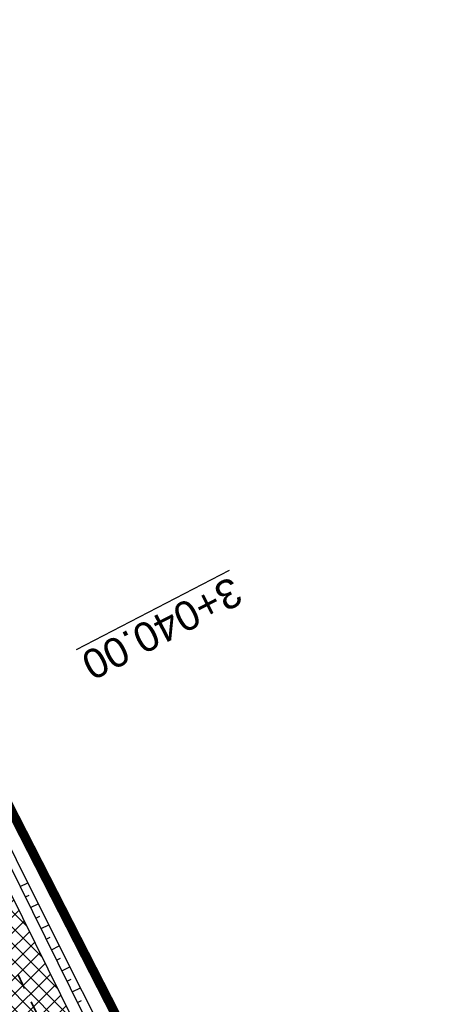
# Model space of a CAD drawing. Header units: metres. Extents: x 7529682 to 7533711, y 5721195 to 5727842.
# Tile 37 of 232: x 7531138 to 7531156, y 5725103 to 5725145. Entities that reach past the tile are written whole.
import ezdxf

# ---------------------------------------------------------------- set-up
doc = ezdxf.new("R2010")
doc.units = ezdxf.units.M
doc.linetypes.add('817-dzialki-09-05-04$0$HIDDEN', pattern=[0.375, 0.25, -0.125])
doc.linetypes.add('CENTER2', pattern=[28.575000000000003, 19.05, -3.175, 3.175, -3.175])
for name, color, linetype in [('C-DROGI-SYTUACJA', 7, 'Continuous'), ('D-pobocza', 60, 'Continuous'), ('D-skarpa', 2, 'Continuous'), ('D-skarpa-kreskowanie', 2, 'Continuous')]:
    doc.layers.add(name, color=color, linetype=linetype)
for name, color, linetype, lineweight, true_color in [('D-hatch-ciag-pieszo-rowerowy', 7, 'Continuous', 13, 0xff9f80), ('D-LR-etap-III', 7, '817-dzialki-09-05-04$0$HIDDEN', 50, 0x00008f), ('D-przekroje-pop', 7, 'Continuous', 50, 0x000099)]:
    doc.layers.add(name, color=color, linetype=linetype, lineweight=lineweight, true_color=true_color)
doc.layers.add('D-obrzeża', color=2, linetype='Continuous', lineweight=30)
doc.styles.get("Standard").update_dxf_attribs({"font": 'arial.ttf'})

msp = doc.modelspace()

# ---------------------------------------------------------------- hatches: boundary and pattern name
at = {"layer": 'D-hatch-ciag-pieszo-rowerowy'}
h = msp.add_hatch(dxfattribs=at)
h.set_pattern_fill('ANSI37', color=256, scale=0.15, style=0)
h.set_pattern_definition([(45, (0, 0), (-0.3367596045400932, 0.3367596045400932), []), (135, (0, 0), (-0.3367596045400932, -0.3367596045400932), [])])
h.paths.add_polyline_path([(7531118.164896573, 5725142.89718586), (7531117.076540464, 5725142.281955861), (7531130.341235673, 5725117.669805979, -0.009011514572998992), (7531135.298873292, 5725108.060358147), (7531145.035806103, 5725088.322043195, 0.07528570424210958), (7531150.171491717, 5725080.951451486), (7531151.456638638, 5725079.596189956), (7531152.271576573, 5725080.553420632), (7531151.216595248, 5725081.665959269, -0.07525174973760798), (7531146.082702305, 5725089.032917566), (7531136.397298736, 5725108.66009308, 0.008978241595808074), (7531131.457307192, 5725118.233727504)])
h.paths.add_polyline_path([(7531119.253251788, 5725143.512415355), (7531118.164896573, 5725142.89718586), (7531131.457307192, 5725118.233727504, -0.008978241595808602), (7531136.397298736, 5725108.66009308), (7531146.082702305, 5725089.032917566, 0.07525174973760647), (7531151.216595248, 5725081.665959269), (7531152.271576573, 5725080.553420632), (7531153.086514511, 5725081.510651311), (7531152.261569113, 5725082.380603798, -0.0752173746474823), (7531147.129491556, 5725089.743883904), (7531137.494820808, 5725109.261525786, 0.008944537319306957), (7531132.572709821, 5725118.798885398)])

# ---------------------------------------------------------------- linework, layer by layer
at = {"layer": 'C-DROGI-SYTUACJA', "color": 10, "linetype": 'CENTER2', "lineweight": 35, "ltscale": 0.2}
msp.add_lwpolyline([(7531035.213067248, 5725301.103738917), (7531059.943841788, 5725254.222853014, -0.00440054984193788), (7531062.366458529, 5725249.530815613), (7531071.708538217, 5725231.039993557, 0.004122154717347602), (7531073.975449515, 5725226.643517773), (7531073.975449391, 5725226.643518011), (7531087.383313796, 5725201.158175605), (7531110.121662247, 5725157.821038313), (7531131.457307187, 5725118.233727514, -0.008978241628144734), (7531136.397298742, 5725108.660093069), (7531146.082702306, 5725089.032917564, 0.07525174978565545), (7531151.216595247, 5725081.66595927), (7531154.313313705, 5725078.4002911, -0.06893621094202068), (7531156.868938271, 5725074.829562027)], format="xyb", dxfattribs=at)
at = {"layer": 'D-LR-etap-III', "ltscale": 10, "flags": 128}
msp.add_lwpolyline([(7531750.474471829, 5723895.103125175, 0.4, 0.4, 0), (7531750.505, 5723895.13, 0.4, 0.4, 0), (7531682.71, 5724022.92, 0.4, 0.4, 0), (7531619.177023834, 5724147.203692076, 0.4, 0.4, 0), (7531592.308960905, 5724198.48863389, 0.4, 0.4, 0), (7531553.263875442, 5724272.918564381, 0.4, 0.4, 0), (7531504.019999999, 5724366.79, 0.4, 0.4, 0), (7531482.09, 5724407.62, 0.4, 0.4, 0), (7531412.350402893, 5724541.182759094, 0.4, 0.4, 0), (7531388.463669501, 5724586.929768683, 0.4, 0.4, 0), (7531345.12, 5724669.94, 0.4, 0.4, 0), (7531127.66, 5725081.67, 0.4, 0.4, 0), (7531059.253139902, 5725211.040795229, 0.4, 0.4, 0), (7531008.007244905, 5725307.953830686, 0.4, 0.4, 0), (7530964.181635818, 5725390.835555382, 0.4, 0.4, 0), (7530914.557354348, 5725484.683561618, 0.4, 0.4, 0), (7530865.243241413, 5725577.493975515, 0.4, 0.4, 0), (7530840.085257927, 5725624.058651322, 0.4, 0.4, 0), (7530802.559525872, 5725694.924584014, 0.4, 0.4, 0), (7530755.54, 5725787.51, 0.4, 0.4, 0), (7530708.717810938, 5725876.303221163, 0.4, 0.4, 0), (7530695.12, 5725902.09, 0.4, 0.4, 0), (7530642.91397006, 5726001.07839487, 0.4, 0.4, 0), (7530634.934723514, 5726016.146615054, 0.4, 0.4, 0), (7530610.820000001, 5726061.929999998, 0.4, 0.4, 0), (7530610.820000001, 5726061.929999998, 0.4, 0.4, 0), (7530607.21, 5726063.51, 0.4, 0.4, 0), (7530597.42, 5726080.68, 0.4, 0.4, 0), (7530591.16, 5726088.44, 0.4, 0.4, 0), (7530581.28, 5726107.21, 0.4, 0.4, 0), (7530571.29, 5726130.56, 0.4, 0.4, 0), (7530549.554994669, 5726171.527317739, 0.4, 0.4, 0), (7530531.014309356, 5726206.473807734, 0.4, 0.4, 0), (7530516.461208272, 5726236.016618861, 0.4, 0.4, 0), (7530500.798929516, 5726266.141265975, 0.4, 0.4, 0), (7530491.349999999, 5726283.94, 0.4, 0.4, 0), (7530482.4, 5726303.41, 0.4, 0.4, 0), (7530482.4, 5726303.41, 0.4, 0.4, 0), (7530450.41, 5726357.28, 0.4, 0.4, 0), (7530397.759396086, 5726458.499907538, 0.4, 0.4, 0), (7530334.707815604, 5726583.664702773, 0.4, 0.4, 0), (7530303.939274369, 5726645.167943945, 0.4, 0.4, 0), (7530300.509779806, 5726651.777515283, 0.4, 0.4, 0), (7530289.213532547, 5726671.966724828, 0.4, 0.4, 0), (7530281.54, 5726685.57, 0.4, 0.4, 0), (7530261.37085633, 5726724.163374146, 0.4, 0.4, 0), (7530254.03, 5726738.21, 0.4, 0.4, 0), (7530197.219999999, 5726845.06, 0.4, 0.4, 0), (7530194.71, 5726849.15, 0.4, 0.4, 0), (7530195.92, 5726850.75, 0.4, 0.4, 0), (7530170.546669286, 5726892.961489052, 0.4, 0.4, 0), (7530143.174718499, 5726945.065838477, 0.4, 0.4, 0), (7530105.059999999, 5727018.32, 0.4, 0.4, 0), (7530100.059999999, 5727027.16, 0.4, 0.4, 0), (7530062.318670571, 5727099.625398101, 0.4, 0.4, 0), (7530015.378537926, 5727189.420463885, 0.4, 0.4, 0), (7529983.207960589, 5727250.206596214, 0.4, 0.4, 0), (7529953.284293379, 5727306.74720398, 0.4, 0.4, 0), (7529900.67053443, 5727406.15903814, 0.4, 0.4, 0), (7529890.630239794, 5727425.131178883, 0.4, 0.4, 0), (7529875.155383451, 5727454.426350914, 0.4, 0.4, 0), (7529857.560096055, 5727487.787346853, 0.4, 0.4, 0), (7529835.194401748, 5727530.19312405, 0.4, 0.4, 0), (7529811.740544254, 5727574.662079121, 0.4, 0.4, 0), (7529792.101859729, 5727611.922638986, 0.4, 0.4, 0), (7529768.066117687, 5727657.469613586, 0.4, 0.4, 0), (7529755.210566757, 5727682.131373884, 0.4, 0.4, 0), (7529753.309999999, 5727681.13, 0.4, 0.4, 0), (7529739.21, 5727707.77, 0.4, 0.4, 0), (7529735.394745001, 5727711.251990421, 0.4, 0.4, 0), (7529725.42, 5727730.2, 0.4, 0.4, 0), (7529723.55, 5727729.88, 0.4, 0.4, 0), (7529695.566668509, 5727782.932080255, 0.4, 0.4, 0), (7529717.67971874, 5727794.024357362, 0.4, 0.4, 0), (7529736.274870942, 5727758.647400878, 0.4, 0.4, 0), (7529736.274870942, 5727758.647400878, 0.4, 0.4, 0), (7529744.511003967, 5727750.406106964, 0.4, 0.4, 0), (7529744.511003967, 5727750.406106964, 0.4, 0.4, 0), (7529750.282568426, 5727738.549848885, 0.4, 0.4, 0), (7529777.108510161, 5727687.569424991, 0.4, 0.4, 0), (7529796.51537536, 5727651.329932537, 0.4, 0.4, 0), (7529814.937945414, 5727616.793170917, 0.4, 0.4, 0), (7529839.006722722, 5727572.303976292, 0.4, 0.4, 0), (7529860.617626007, 5727532.509108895, 0.4, 0.4, 0), (7529882.348967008, 5727491.504261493, 0.4, 0.4, 0), (7529904.865139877, 5727449.096370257, 0.4, 0.4, 0), (7529920.747384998, 5727418.884773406, 0.4, 0.4, 0), (7529946.676504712, 5727368.547487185, 0.4, 0.4, 0), (7529972.024701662, 5727320.573310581, 0.4, 0.4, 0), (7529987.740014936, 5727290.153392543, 0.4, 0.4, 0), (7529996.497385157, 5727273.661630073, 0.4, 0.4, 0), (7530017.541471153, 5727234.202689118, 0.4, 0.4, 0), (7530033.053657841, 5727204.864166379, 0.4, 0.4, 0), (7530051.622983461, 5727170.222745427, 0.4, 0.4, 0), (7530069.276612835, 5727137.015751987, 0.4, 0.4, 0), (7530089.385386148, 5727097.533639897, 0.4, 0.4, 0), (7530109.712512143, 5727060.746615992, 0.4, 0.4, 0), (7530136.769722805, 5727011.640131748, 0.4, 0.4, 0), (7530162.446686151, 5726962.743777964, 0.4, 0.4, 0), (7530187.674104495, 5726916.992101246, 0.4, 0.4, 0), (7530207.820739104, 5726879.335323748, 0.4, 0.4, 0), (7530230.625609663, 5726834.518686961, 0.4, 0.4, 0), (7530262.288093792, 5726776.61832811, 0.4, 0.4, 0), (7530277.509672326, 5726760.213143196, 0.4, 0.4, 0), (7530286.036865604, 5726744.106684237, 0.4, 0.4, 0), (7530288.097472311, 5726735.884066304, 0.4, 0.4, 0), (7530290.393870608, 5726725.046963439, 0.4, 0.4, 0), (7530296.17664807, 5726713.582980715, 0.4, 0.4, 0), (7530302.726195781, 5726701.18226779, 0.4, 0.4, 0), (7530325.685047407, 5726657.466383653, 0.4, 0.4, 0), (7530343.243978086, 5726623.648592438, 0.4, 0.4, 0), (7530360.229820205, 5726591.746871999, 0.4, 0.4, 0), (7530383.20855044, 5726548.059469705, 0.4, 0.4, 0), (7530406.017875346, 5726503.605514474, 0.4, 0.4, 0), (7530427.464919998, 5726462.620289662, 0.4, 0.4, 0), (7530447.9278544, 5726424.388014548, 0.4, 0.4, 0), (7530471.126878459, 5726379.920667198, 0.4, 0.4, 0), (7530490.501003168, 5726343.033350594, 0.4, 0.4, 0), (7530509.499458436, 5726306.733076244, 0.4, 0.4, 0), (7530529.890269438, 5726267.244072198, 0.4, 0.4, 0), (7530543.852446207, 5726238.990319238, 0.4, 0.4, 0), (7530554.808897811, 5726218.943990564, 0.4, 0.4, 0), (7530559.027108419, 5726212.223286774, 0.4, 0.4, 0), (7530563.060988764, 5726206.409670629, 0.4, 0.4, 0), (7530566.93354971, 5726200.463543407, 0.4, 0.4, 0), (7530569.771022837, 5726194.901501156, 0.4, 0.4, 0), (7530571.47319415, 5726191.282350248, 0.4, 0.4, 0), (7530572.839142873, 5726188.024533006, 0.4, 0.4, 0), (7530575.295071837, 5726182.034664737, 0.4, 0.4, 0), (7530579.736851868, 5726173.306070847, 0.4, 0.4, 0), (7530583.3, 5726167.41, 0.4, 0.4, 0), (7530593.4, 5726163.33, 0.4, 0.4, 0), (7530598.618375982, 5726155.264489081, 0.4, 0.4, 0), (7530608.258304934, 5726140.497132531, 0.4, 0.4, 0), (7530603.269999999, 5726136.83, 0.4, 0.4, 0), (7530606.53, 5726131.84, 0.4, 0.4, 0), (7530604.239057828, 5726124.21679044, 0.4, 0.4, 0), (7530605.847136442, 5726121.630127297, 0.4, 0.4, 0), (7530608.971611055, 5726116.164124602, 0.4, 0.4, 0), (7530618.114293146, 5726097.791111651, 0.4, 0.4, 0), (7530651.213125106, 5726034.959524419, 0.4, 0.4, 0), (7530670.243741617, 5725998.61095082, 0.4, 0.4, 0), (7530698.075474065, 5725945.952624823, 0.4, 0.4, 0), (7530716.505955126, 5725911.3051464, 0.4, 0.4, 0), (7530735.223454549, 5725875.667401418, 0.4, 0.4, 0), (7530752.504235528, 5725842.154920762, 0.4, 0.4, 0), (7530778.310652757, 5725793.501254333, 0.4, 0.4, 0), (7530797.499961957, 5725756.381811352, 0.4, 0.4, 0), (7530812.518974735, 5725728.28874362, 0.4, 0.4, 0), (7530820.039295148, 5725713.160404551, 0.4, 0.4, 0), (7530822.422446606, 5725710.193574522, 0.4, 0.4, 0), (7530833.154893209, 5725688.800634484, 0.4, 0.4, 0), (7530849.629354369, 5725656.158601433, 0.4, 0.4, 0), (7530867.98290276, 5725621.963939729, 0.4, 0.4, 0), (7530872.629809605, 5725612.88760475, 0.4, 0.4, 0), (7530880.354488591, 5725597.594500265, 0.4, 0.4, 0), (7530883.839446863, 5725593.389159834, 0.4, 0.4, 0), (7530891.782113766, 5725587.763349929, 0.4, 0.4, 0), (7530895.038670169, 5725584.280746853, 0.4, 0.4, 0), (7530897.033644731, 5725580.941110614, 0.4, 0.4, 0), (7530900.951646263, 5725579.945856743, 0.4, 0.4, 0), (7530904.80970798, 5725571.977328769, 0.4, 0.4, 0), (7530903.682362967, 5725568.566434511, 0.4, 0.4, 0), (7530908.900614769, 5725558.844845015, 0.4, 0.4, 0), (7530910.252030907, 5725545.671606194, 0.4, 0.4, 0), (7530912.872986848, 5725538.645543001, 0.4, 0.4, 0), (7530945.278171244, 5725478.464284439, 0.4, 0.4, 0), (7530959.692318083, 5725450.24628822, 0.4, 0.4, 0), (7531002.82670893, 5725368.192370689, 0.4, 0.4, 0), (7531044.703532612, 5725290.314293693, 0.4, 0.4, 0), (7531064.098839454, 5725253.212562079, 0.4, 0.4, 0), (7531083.010253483, 5725216.677517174, 0.4, 0.4, 0), (7531113.013137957, 5725158.465613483, 0.4, 0.4, 0), (7531137.364304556, 5725113.07076138, 0.4, 0.4, 0), (7531150.830830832, 5725086.711759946, 0.4, 0.4, 0), (7531159.745663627, 5725076.640848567, 0.4, 0.4, 0), (7531166.309999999, 5725074.58, 0.4, 0.4, 0), (7531172.29, 5725062.58, 0.4, 0.4, 0), (7531170.589828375, 5725055.605912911, 0.4, 0.4, 0), (7531173.732823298, 5725044.080706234, 0.4, 0.4, 0), (7531215.342008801, 5724964.859648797, 0.4, 0.4, 0), (7531238.054496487, 5724921.684649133, 0.4, 0.4, 0), (7531262.389821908, 5724875.282876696, 0.4, 0.4, 0), (7531295.587160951, 5724811.265731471, 0.4, 0.4, 0), (7531348.487908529, 5724712.362812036, 0.4, 0.4, 0), (7531363.740817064, 5724682.68394264, 0.4, 0.4, 0), (7531366.986905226, 5724675.865317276, 0.4, 0.4, 0), (7531382.541261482, 5724646.110625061, 0.4, 0.4, 0), (7531401.299165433, 5724610.874551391, 0.4, 0.4, 0), (7531428.964837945, 5724558.862274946, 0.4, 0.4, 0), (7531449.111202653, 5724520.397801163, 0.4, 0.4, 0), (7531477.292992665, 5724465.831467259, 0.4, 0.4, 0), (7531500.996290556, 5724421.112506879, 0.4, 0.4, 0), (7531512.121834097, 5724400.549045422, 0.4, 0.4, 0), (7531513.78163794, 5724396.757451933, 0.4, 0.4, 0), (7531526.32, 5724379.39, 0.4, 0.4, 0), (7531566.783642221, 5724302.73628205, 0.4, 0.4, 0), (7531578.579156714, 5724282.774819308, 0.4, 0.4, 0), (7531584.232619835, 5724273.111246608, 0.4, 0.4, 0), (7531590.109283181, 5724263.508189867, 0.4, 0.4, 0), (7531593.027899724, 5724258.771479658, 0.4, 0.4, 0), (7531595.711841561, 5724254.226824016, 0.4, 0.4, 0), (7531601.659976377, 5724243.898197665, 0.4, 0.4, 0), (7531606.097733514, 5724235.986407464, 0.4, 0.4, 0), (7531609.382207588, 5724230.799061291, 0.4, 0.4, 0), (7531611.580260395, 5724227.671180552, 0.4, 0.4, 0), (7531612.707802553, 5724225.86410867, 0.4, 0.4, 0), (7531618.665224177, 5724214.480919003, 0.4, 0.4, 0), (7531619.885522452, 5724212.333950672, 0.4, 0.4, 0), (7531620.931818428, 5724210.787064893, 0.4, 0.4, 0), (7531623.518605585, 5724207.111542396, 0.4, 0.4, 0), (7531626.143926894, 5724203.61306897, 0.4, 0.4, 0), (7531632.022984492, 5724196.485954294, 0.4, 0.4, 0), (7531653.949089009, 5724152.617641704, 0.4, 0.4, 0), (7531656.750690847, 5724143.103797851, 0.4, 0.4, 0), (7531659.61440691, 5724133.254504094, 0.4, 0.4, 0), (7531661.627147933, 5724128.646047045, 0.4, 0.4, 0.01093811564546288), (7531674.314987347, 5724101.43546424, 0.4, 0.4, 0), (7531685.137626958, 5724081.408252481, 0.4, 0.4, 0), (7531692.159945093, 5724066.277333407, 0.4, 0.4, 0), (7531699.662164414, 5724051.388120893, 0.4, 0.4, 0), (7531704.480624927, 5724040.808561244, 0.4, 0.4, 0), (7531704.480624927, 5724040.808561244, 0.4, 0.4, 0), (7531704.401251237, 5724037.368913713, 0.4, 0.4, 0), (7531720.383609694, 5724003.441317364, 0.4, 0.4, 0), (7531728.79890528, 5723986.206298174, 0.4, 0.4, 0), (7531733.237926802, 5723977.192631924, 0.4, 0.4, 0), (7531736.750027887, 5723969.505210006, 0.4, 0.4, 0), (7531737.336143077, 5723968.518916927, 0.4, 0.4, 0), (7531738.285051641, 5723967.699360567, 0.4, 0.4, 0), (7531742.180915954, 5723962.346428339, 0.4, 0.4, 0), (7531744.286141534, 5723958.615526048, 0.4, 0.4, 0), (7531755.393260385, 5723944.192617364, 0.4, 0.4, 0), (7531758.69, 5723936.76, 0.4, 0.4, 0), (7531780.08, 5723929.25, 0.4, 0.4, 0), (7531792.611989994, 5723906.337708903, 0.4, 0.4, 0), (7531792.611989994, 5723906.337708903, 0.4, 0.4, 0), (7531756.962094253, 5723883.055323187, 0.4, 0.4, 0), (7531750.46, 5723895.130000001, 0.4, 0.4, 0), (7531750.46, 5723895.130000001, 0, 0, 0)], format="xyseb", dxfattribs=at)
at = {"layer": 'D-obrzeża'}
msp.add_lwpolyline([(7531157.820350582, 5725075.705429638, 0.06860366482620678), (7531155.433696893, 5725079.035412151), (7531152.261569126, 5725082.380603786, -0.07521737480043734), (7531147.129491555, 5725089.743883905), (7531137.494820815, 5725109.261525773, 0.00894453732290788), (7531132.572709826, 5725118.798885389), (7531111.228553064, 5725158.401807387), (7531088.489882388, 5725201.739558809), (7531075.086492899, 5725227.216395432, -0.00412215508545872), (7531072.81958177, 5725231.612870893), (7531063.477188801, 5725250.10431303, 0.004400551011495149), (7531061.054571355, 5725254.796351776), (7531036.313724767, 5725301.696330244, 0.00422807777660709)], format="xyb", dxfattribs=at)
at = {"layer": 'D-pobocza'}
msp.add_lwpolyline([(7531158.230593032, 5725075.999457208, 0.06860366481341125), (7531155.843939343, 5725079.32943972), (7531152.679666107, 5725082.666348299, -0.07520123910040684), (7531147.548440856, 5725090.027901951), (7531137.930676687, 5725109.508145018, 0.008928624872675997), (7531133.017012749, 5725119.028381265), (7531111.671163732, 5725158.634392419), (7531088.932509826, 5725201.97211209), (7531075.530910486, 5725227.445546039, -0.004122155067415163), (7531073.263999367, 5725231.84202148), (7531063.921480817, 5725250.33371218, 0.004400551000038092), (7531061.498863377, 5725255.025750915), (7531036.753990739, 5725301.933361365, 0.00422807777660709), (7531034.348873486, 5725306.400670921), (7531024.385244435, 5725324.538161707, -0.004066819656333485), (7531022.070469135, 5725328.834348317), (7531001.180368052, 5725368.372842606), (7530957.926901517, 5725450.408416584), (7530925.933724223, 5725511.284861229), (7530911.967749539, 5725537.705720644, -0.1134663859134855), (7530908.507998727, 5725550.695775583), (7530908.342215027, 5725555.523057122, 0.1127731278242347), (7530907.144702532, 5725560.04414144), (7530903.026881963, 5725567.886137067)], format="xyb", dxfattribs=at)
at = {"layer": 'D-skarpa', "linetype": 'Continuous'}
msp.add_lwpolyline([(7531118.94689499, 5725145.770353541), (7531121.336239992, 5725141.378154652), (7531123.675522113, 5725136.958974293), (7531128.403605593, 5725128.147302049), (7531130.816715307, 5725123.767911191), (7531133.264167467, 5725119.407029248), (7531133.343904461, 5725119.25051215), (7531133.719876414, 5725118.510017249, 0.009425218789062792), (7531136.487608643, 5725113.13907685), (7531137.402423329, 5725111.344881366), (7531138.282407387, 5725109.590335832), (7531140.092658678, 5725105.96648832), (7531142.090884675, 5725101.992526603)], format="xyb", dxfattribs=at)
at = {"layer": 'D-skarpa-kreskowanie', "linetype": 'Continuous'}
for p, q in [((7531138.457945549, 5725108.438859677, 108.0543523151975), (7531138.778576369, 5725108.597081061, 107.8159773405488)), ((7531138.679206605, 5725107.99048088, 108.0550944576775), (7531138.84061363, 5725108.07013025, 107.9350954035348)), ((7531138.900467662, 5725107.542102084, 108.0558366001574), (7531139.225464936, 5725107.70247818, 107.8142153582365)), ((7531139.121728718, 5725107.093723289, 108.0565787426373), (7531139.285318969, 5725107.174450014, 107.9349565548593)), ((7531139.342989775, 5725106.645344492, 108.0573208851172), (7531139.672353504, 5725106.807875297, 107.8124533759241)), ((7531139.564250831, 5725106.196965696, 108.0580630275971), (7531139.73002431, 5725106.278769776, 107.9348177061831)), ((7531139.785511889, 5725105.7485869, 108.058805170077), (7531140.119382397, 5725105.913341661, 107.81058706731)), ((7531140.006772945, 5725105.300208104, 108.0595473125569), (7531140.175389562, 5725105.383415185, 107.9341882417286)), ((7531140.228034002, 5725104.851829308, 108.0602894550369), (7531140.568629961, 5725105.019902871, 107.8070712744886)), ((7531140.449295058, 5725104.403450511, 108.0610315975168), (7531140.621274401, 5725104.488316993, 107.9331724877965)), ((7531140.670556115, 5725103.955071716, 108.0617737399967), (7531141.017877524, 5725104.12646408, 107.8035554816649)), ((7531140.891817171, 5725103.506692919, 108.0625158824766), (7531141.067159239, 5725103.593218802, 107.9321567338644))]:
    msp.add_line(p, q, dxfattribs=at)

# ---------------------------------------------------------------- texts
at = {"layer": 'D-przekroje-pop', "lineweight": 30}
msp.add_text('%%U3+040.00', height=1.25, rotation=207.4011285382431, dxfattribs=at).set_placement((7531147.456831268, 5725121.656856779))

doc.saveas('drawing.dxf')
